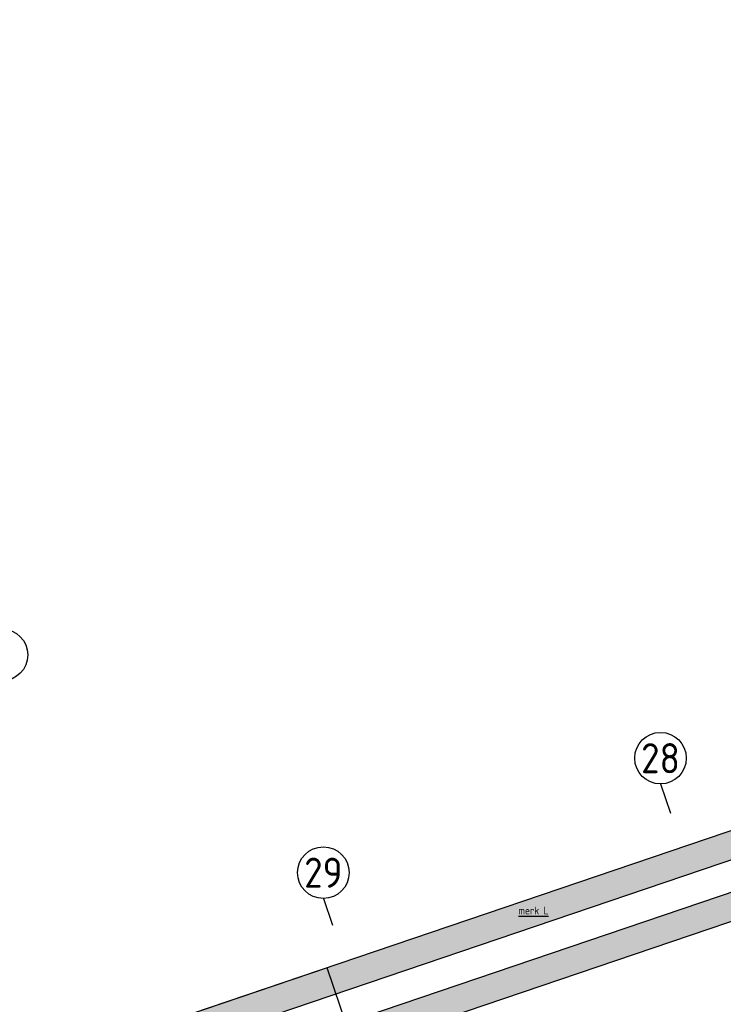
# Model space of a CAD drawing. Header units: millimetres. Extents: x -30977 to 210218, y -180497 to 109503.
# Tile 12 of 31: x 58832 to 67023, y -135113 to -123648. Entities that reach past the tile are written whole.
import ezdxf
from ezdxf.enums import TextEntityAlignment as Align
from ezdxf.xclip import XClip

# ---------------------------------------------------------------- set-up
doc = ezdxf.new("R2010")
doc.units = ezdxf.units.MM
doc.header["$LTSCALE"] = 100
doc.header["$XCLIPFRAME"] = 2
doc.linetypes.add('082403 X-ref$0$DASHDOT2', pattern=[12.7, 6.35, -3.175, 0, -3.175])
for name, color, linetype in [('082403 X-ref$0$Daken-Alg-Txt', 8, 'Continuous'), ('082403 X-ref$0$Daken-Staal-Drs', 253, 'Continuous'), ('082403 X-ref$0$dakrandarceer', 253, 'Continuous'), ('082403 X-ref$0$Stramien-Alg-Az', 9, '082403 X-ref$0$DASHDOT2'), ('082403 X-ref$0$Stramien-Alg-Drs', 8, 'Continuous'), ('082403 X-ref$0$Stramien-Alg-Txt', 253, 'Continuous'), ('082403 X-ref$0$TXT18', 253, 'Continuous')]:
    doc.layers.add(name, color=color, linetype=linetype)
doc.styles.add('082403 X-ref$0$BOS3', font='isocp.shx')
doc.styles.add('082403 X-ref$0$Standard', font='isocp.shx')

# ---------------------------------------------------------------- blocks, each defined once
blk = doc.blocks.new('082403 X-ref')
at = {"layer": '082403 X-ref$0$dakrandarceer'}
h = blk.add_hatch(color=8, dxfattribs=at)
h.dxf.hatch_style = 1
h.paths.add_polyline_path([(18319, 161762), (18216, 162065), (14126, 160677), (20657, 141435), (9294, 137578), (9308, 137537), (9324, 137490), (9397, 137275), (21063, 141235), (14532, 160477)])
h = blk.add_hatch(color=8, dxfattribs=at)
h.dxf.hatch_style = 1
h.paths.add_polyline_path([(24435, 141661), (24332, 141964), (13021, 138125), (13124, 137822), (13427, 137925)])
h.paths.add_polyline_path([(24548, 141330), (24435, 141661), (24132, 141559), (24347, 140924), (24651, 141027)])
h.paths.add_polyline_path([(25182, 141545), (24548, 141330), (24651, 141027), (25285, 141242)])
h.paths.add_polyline_path([(13427, 137925), (13124, 137822), (14839, 132769), (15156, 132811)])
h.paths.add_polyline_path([(15156, 132811), (14839, 132769), (15185, 130140), (15503, 130182)])
h.paths.add_polyline_path([(31810, 132006), (31705, 132315), (15185, 130140), (15227, 129823)])
at = {"layer": '082403 X-ref$0$Daken-Alg-Txt', "color": 8}
blk.add_lwpolyline([(14839, 132769), (12803, 138769), (9330, 137590), (9639, 136680), (9603, 136668), (11885, 129946, -0.049272), (12112, 128971), (12536, 125747), (15709, 126164)], format="xyb", close=True, dxfattribs=at)
at = {"layer": '082403 X-ref$0$Daken-Staal-Drs', "color": 8}
for points in [[(9397, 137275), (21063, 141235), (14532, 160477), (18319, 161762), (18216, 162065), (14126, 160677), (20657, 141435), (9294, 137578)], [(13124, 137822), (24435, 141661), (24332, 141964), (13021, 138125)]]:
    blk.add_lwpolyline(points, close=True, dxfattribs=at)
at = {"layer": '082403 X-ref$0$Stramien-Alg-Az'}
for p, q in [((16685, 140911), (16801, 140570)), ((12760, 139578), (12866, 139267))]:
    blk.add_line(p, q, dxfattribs=at)
at = {"layer": '082403 X-ref$0$Stramien-Alg-Drs'}
for centre in [(9020, 142413), (16685, 141211), (12760, 139878)]:
    blk.add_circle(centre, 300, dxfattribs=at)
at = {"layer": '082403 X-ref$0$Stramien-Alg-Txt', "style": '082403 X-ref$0$Standard'}
for s, p in [('28', (16685, 141211)), ('29', (12760, 139878))]:
    blk.add_text(s, height=350, dxfattribs=at).set_placement(p, align=Align.MIDDLE)
at = {"layer": '082403 X-ref$0$TXT18', "color": 8, "insert": (15031, 139481), "char_height": 90, "width": 612.16, "attachment_point": 1, "style": '082403 X-ref$0$BOS3'}
blk.add_mtext('{\\Lmerk L}', dxfattribs=at)

msp = doc.modelspace()

# ---------------------------------------------------------------- block references
ref = msp.add_blockref('082403 X-ref', (49607, -273458))
XClip(ref).set_block_clipping_path([(-29388.3395662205, 92961.1290501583), (160611.6604337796, 182961.1290501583)])

doc.saveas('drawing.dxf')
